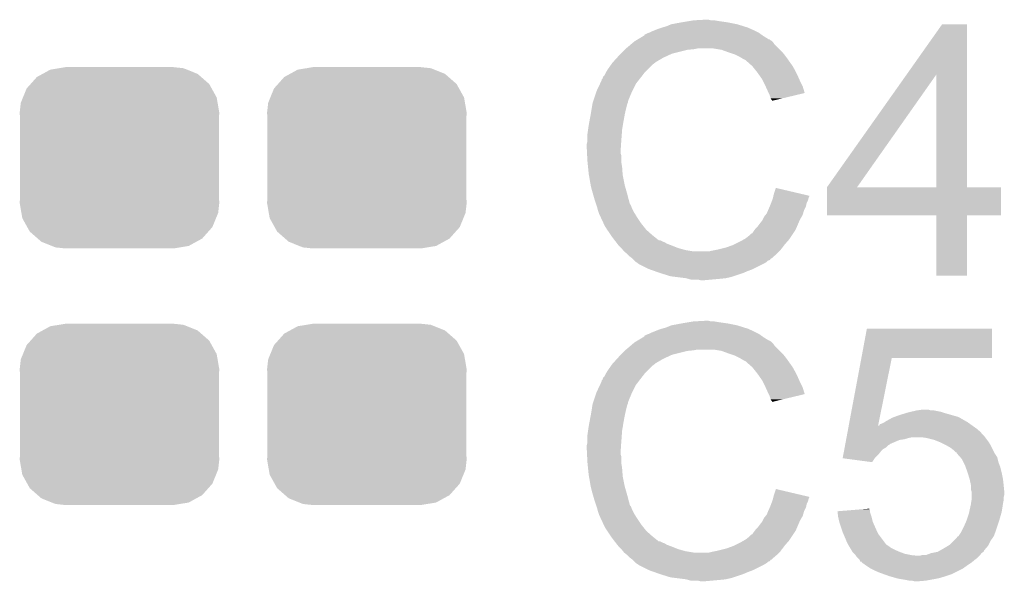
# Model space of a CAD drawing. Extents: x -0.05 to 0.95, y -0.15 to 2.1.
# Tile 33 of 35: x 0.5323 to 0.6828, y 1.3853 to 1.4711. Entities that reach past the tile are written whole.
import ezdxf

# ---------------------------------------------------------------- set-up
doc = ezdxf.new("R2010")
doc.units = 0
doc.layers.get('0').update_dxf_attribs({"linetype": 'CONTINUOUS'})
doc.layers.add('HALL_CURRENT_24_V100_GTO', color=14, linetype='CONTINUOUS')
doc.layers.add('HALL_CURRENT_24_V100_GTS', color=12, linetype='CONTINUOUS')

# ---------------------------------------------------------------- blocks, each defined once
blk = doc.blocks.new('CUSTOM_76')
for points in [[(-0.01057, 0.01347), (-0.0092, 0.01369), (0.01032, 0.01347), (0.00976, 0.01369)], [(-0.0092, 0.01369), (-0.00825, 0.01385), (0.00976, 0.01369), (0.00825, 0.01385)], [(-0.01358, 0.01127), (-0.01263, 0.01234), (0.01371, 0.01127), (0.01249, 0.01234)], [(-0.01263, 0.01234), (-0.01175, 0.01282), (0.01249, 0.01234), (0.01194, 0.01282)], [(-0.01175, 0.01282), (-0.01057, 0.01347), (0.01194, 0.01282), (0.01032, 0.01347)], [(-0.01475, 0.00922), (-0.01419, 0.01059), (0.01485, 0.00922), (0.01409, 0.01059)], [(-0.01419, 0.01059), (-0.01358, 0.01127), (0.01409, 0.01059), (0.01371, 0.01127)], [(-0.01508, 0.00841), (-0.01475, 0.00922), (0.01499, 0.00841), (0.01485, 0.00922)], [(-0.01525, 0.0069), (-0.01508, 0.00841), (0.01525, 0.0069), (0.01499, 0.00841)], [(-0.0152, 0.00607), (-0.01525, 0.0069), (0.0152, 0.00607), (0.01525, 0.0069)], [(-0.0152, -0.00607), (-0.0152, 0.00607), (0.0152, -0.00607), (0.0152, 0.00607)], [(-0.01525, -0.0069), (-0.0152, -0.00607), (0.01525, -0.0069), (0.0152, -0.00607)], [(-0.01499, -0.00841), (-0.01525, -0.0069), (0.01508, -0.00841), (0.01525, -0.0069)], [(-0.01485, -0.00922), (-0.01499, -0.00841), (0.01475, -0.00922), (0.01508, -0.00841)], [(-0.01409, -0.01059), (-0.01485, -0.00922), (0.01419, -0.01059), (0.01475, -0.00922)], [(-0.01371, -0.01127), (-0.01409, -0.01059), (0.01358, -0.01127), (0.01419, -0.01059)], [(-0.01249, -0.01234), (-0.01371, -0.01127), (0.01263, -0.01234), (0.01358, -0.01127)], [(-0.01194, -0.01282), (-0.01249, -0.01234), (0.01175, -0.01282), (0.01263, -0.01234)], [(-0.01032, -0.01347), (-0.01194, -0.01282), (0.01057, -0.01347), (0.01175, -0.01282)], [(-0.00976, -0.01369), (-0.01032, -0.01347), (0.0092, -0.01369), (0.01057, -0.01347)], [(-0.00825, -0.01385), (-0.00976, -0.01369), (0.00825, -0.01385), (0.0092, -0.01369)]]:
    blk.add_solid(points)

msp = doc.modelspace()

# ---------------------------------------------------------------- linework, layer by layer
at = {"layer": 'HALL_CURRENT_24_V100_GTO'}
for points in [[(0.6299, 1.4697), (0.6305, 1.4699), (0.64405, 1.4697), (0.6436, 1.4699)], [(0.6305, 1.4699), (0.6312, 1.4701), (0.6436, 1.4699), (0.64296, 1.4701)], [(0.6312, 1.4701), (0.6319, 1.4704), (0.64296, 1.4701), (0.642, 1.4704)], [(0.6319, 1.4704), (0.6335, 1.4707), (0.642, 1.4704), (0.6405, 1.4707)], [(0.6335, 1.4707), (0.6347, 1.4709), (0.6405, 1.4707), (0.6391, 1.4709)], [(0.6347, 1.4709), (0.6353, 1.471), (0.6391, 1.4709), (0.6385, 1.471)], [(0.6353, 1.471), (0.6371, 1.4711), (0.638, 1.471), (0.6376, 1.4711)], [(0.66786, 1.4627), (0.6733, 1.4704), (0.6771, 1.4627), (0.6771, 1.4704)], [(0.6733, 1.4704), (0.6733, 1.4704), (0.6771, 1.4704), (0.6733, 1.4704)], [(0.6268, 1.4681), (0.62763, 1.4686), (0.6468, 1.4681), (0.646, 1.4686)], [(0.62763, 1.4686), (0.6278, 1.4687), (0.646, 1.4686), (0.64586, 1.4687)], [(0.6278, 1.4688), (0.6282, 1.469), (0.64572, 1.4688), (0.64544, 1.469)], [(0.6278, 1.4687), (0.6278, 1.4688), (0.64586, 1.4687), (0.64572, 1.4688)], [(0.6282, 1.469), (0.6285, 1.4691), (0.64544, 1.469), (0.6453, 1.4691)], [(0.6285, 1.4691), (0.6289, 1.4693), (0.6453, 1.4691), (0.6449, 1.4693)], [(0.6289, 1.4693), (0.6294, 1.4695), (0.6449, 1.4693), (0.6445, 1.4695)], [(0.6294, 1.4695), (0.6299, 1.4697), (0.6445, 1.4695), (0.64405, 1.4697)], [(0.625, 1.4667), (0.62571, 1.4673), (0.6483, 1.4667), (0.6477, 1.4673)], [(0.62571, 1.4673), (0.62606, 1.4676), (0.6477, 1.4673), (0.6475, 1.4676)], [(0.62606, 1.4676), (0.6263, 1.4678), (0.6475, 1.4676), (0.6473, 1.4678)], [(0.6263, 1.4678), (0.62647, 1.4679), (0.6473, 1.4678), (0.6472, 1.4679)], [(0.62647, 1.4679), (0.62663, 1.468), (0.6472, 1.4679), (0.647, 1.468)], [(0.62663, 1.468), (0.6268, 1.4681), (0.647, 1.468), (0.6469, 1.4681)], [(0.6268, 1.4681), (0.6268, 1.4681), (0.6469, 1.4681), (0.6468, 1.4681)], [(0.62363, 1.4653), (0.6239, 1.4656), (0.6307, 1.4653), (0.63135, 1.4656)], [(0.6239, 1.4656), (0.6242, 1.4659), (0.63135, 1.4656), (0.632, 1.4659)], [(0.6242, 1.4659), (0.6248, 1.4665), (0.632, 1.4659), (0.6344, 1.4665)], [(0.6248, 1.4665), (0.6249, 1.4666), (0.6344, 1.4665), (0.6354, 1.4666)], [(0.6249, 1.4666), (0.625, 1.4667), (0.6354, 1.4666), (0.6359, 1.4667)], [(0.6396, 1.4665), (0.6384, 1.4667), (0.6485, 1.4665), (0.6483, 1.4667)], [(0.6407, 1.4661), (0.6396, 1.4665), (0.6489, 1.4661), (0.6485, 1.4665)], [(0.641, 1.466), (0.6407, 1.4661), (0.649, 1.466), (0.6489, 1.4661)], [(0.6416, 1.4658), (0.641, 1.466), (0.64916, 1.4658), (0.649, 1.466)], [(0.6422, 1.4655), (0.6416, 1.4658), (0.6494, 1.4655), (0.64916, 1.4658)], [(0.6424, 1.4654), (0.6422, 1.4655), (0.64947, 1.4654), (0.6494, 1.4655)], [(0.6429, 1.4651), (0.6424, 1.4654), (0.64969, 1.4651), (0.64947, 1.4654)], [(0.6222, 1.4635), (0.62269, 1.4642), (0.6283, 1.4635), (0.629, 1.4642)], [(0.62269, 1.4642), (0.6229, 1.4645), (0.629, 1.4642), (0.6294, 1.4645)], [(0.6229, 1.4645), (0.62299, 1.4646), (0.6294, 1.4645), (0.6295, 1.4646)], [(0.62299, 1.4646), (0.62363, 1.4653), (0.6295, 1.4646), (0.6307, 1.4653)], [(0.6433, 1.4649), (0.6429, 1.4651), (0.64983, 1.4649), (0.64969, 1.4651)], [(0.6434, 1.4648), (0.6433, 1.4649), (0.6499, 1.4648), (0.64983, 1.4649)], [(0.64419, 1.4641), (0.6434, 1.4648), (0.6504, 1.4641), (0.6499, 1.4648)], [(0.6443, 1.464), (0.64419, 1.4641), (0.65046, 1.464), (0.6504, 1.4641)], [(0.64478, 1.4634), (0.6443, 1.464), (0.6508, 1.4634), (0.65046, 1.464)], [(0.6214, 1.4621), (0.6215, 1.4624), (0.62712, 1.4621), (0.62736, 1.4624)], [(0.6215, 1.4624), (0.6217, 1.4626), (0.62736, 1.4624), (0.62751, 1.4626)], [(0.6217, 1.4626), (0.6219, 1.463), (0.62751, 1.4626), (0.62782, 1.463)], [(0.6219, 1.463), (0.62196, 1.4631), (0.62782, 1.463), (0.6279, 1.4631)], [(0.62196, 1.4631), (0.6222, 1.4635), (0.6279, 1.4631), (0.6283, 1.4635)], [(0.6451, 1.463), (0.64478, 1.4634), (0.651, 1.463), (0.6508, 1.4634)], [(0.64538, 1.4626), (0.6451, 1.463), (0.6512, 1.4626), (0.651, 1.463)], [(0.6458, 1.462), (0.64538, 1.4626), (0.65147, 1.462), (0.6512, 1.4626)], [(0.6557, 1.4455), (0.66786, 1.4627), (0.6603, 1.4455), (0.6724, 1.4627)], [(0.6724, 1.4455), (0.6724, 1.4627), (0.6771, 1.4455), (0.6771, 1.4627)], [(0.6205, 1.4602), (0.62102, 1.4613), (0.62595, 1.4602), (0.6265, 1.4613)], [(0.62102, 1.4613), (0.6213, 1.4619), (0.6265, 1.4613), (0.62697, 1.4619)], [(0.6213, 1.462), (0.6214, 1.4621), (0.62704, 1.462), (0.62712, 1.4621)], [(0.6213, 1.4619), (0.6213, 1.462), (0.62697, 1.4619), (0.62704, 1.462)], [(0.64595, 1.4617), (0.6458, 1.462), (0.6516, 1.4617), (0.65147, 1.462)], [(0.6463, 1.461), (0.64595, 1.4617), (0.65195, 1.461), (0.6516, 1.4617)], [(0.64634, 1.4609), (0.6463, 1.461), (0.652, 1.4609), (0.65195, 1.461)], [(0.6467, 1.4601), (0.64634, 1.4609), (0.65224, 1.4601), (0.652, 1.4609)], [(0.62007, 1.4589), (0.62047, 1.4601), (0.6254, 1.4589), (0.6259, 1.4601)], [(0.62047, 1.4601), (0.6205, 1.4602), (0.6259, 1.4601), (0.62595, 1.4602)], [(0.6468, 1.4599), (0.6467, 1.4601), (0.6523, 1.4599), (0.65224, 1.4601)], [(0.6469, 1.4597), (0.6468, 1.4599), (0.65147, 1.4597), (0.6523, 1.4599)], [(0.6471, 1.4591), (0.6469, 1.4597), (0.64896, 1.4591), (0.65147, 1.4597)], [(0.61975, 1.4575), (0.61988, 1.4583), (0.625, 1.4575), (0.6252, 1.4583)], [(0.61988, 1.4583), (0.6199, 1.4584), (0.6252, 1.4583), (0.62525, 1.4584)], [(0.6199, 1.4584), (0.61993, 1.4585), (0.62525, 1.4584), (0.6253, 1.4585)], [(0.61993, 1.4585), (0.62, 1.4587), (0.6253, 1.4585), (0.6253, 1.4587)], [(0.62, 1.4587), (0.62003, 1.4588), (0.6253, 1.4587), (0.6254, 1.4588)], [(0.62003, 1.4588), (0.62007, 1.4589), (0.6254, 1.4588), (0.6254, 1.4589)], [(0.6472, 1.4589), (0.6471, 1.4591), (0.64813, 1.4589), (0.64896, 1.4591)], [(0.6473, 1.4588), (0.6472, 1.4589), (0.64771, 1.4588), (0.64813, 1.4589)], [(0.6473, 1.4587), (0.6473, 1.4588), (0.6473, 1.4587), (0.64771, 1.4588)], [(0.61939, 1.4555), (0.6196, 1.4566), (0.6246, 1.4555), (0.6248, 1.4566)], [(0.6196, 1.4566), (0.61975, 1.4575), (0.6248, 1.4566), (0.625, 1.4575)], [(0.6192, 1.4543), (0.6193, 1.455), (0.6244, 1.4543), (0.62452, 1.455)], [(0.6193, 1.455), (0.61939, 1.4555), (0.62452, 1.455), (0.6246, 1.4555)], [(0.6191, 1.4536), (0.6192, 1.4543), (0.62435, 1.4536), (0.6244, 1.4543)], [(0.6191, 1.4525), (0.6191, 1.4536), (0.62427, 1.4525), (0.62435, 1.4536)], [(0.619, 1.4521), (0.6191, 1.4525), (0.62424, 1.4521), (0.62427, 1.4525)], [(0.619, 1.4515), (0.619, 1.4521), (0.6242, 1.4515), (0.62424, 1.4521)], [(0.61904, 1.4506), (0.619, 1.4515), (0.6242, 1.4506), (0.6242, 1.4515)], [(0.61906, 1.4503), (0.61904, 1.4506), (0.6243, 1.4503), (0.6242, 1.4506)], [(0.6191, 1.4495), (0.61906, 1.4503), (0.6243, 1.4495), (0.6243, 1.4503)], [(0.61913, 1.4492), (0.6191, 1.4495), (0.6243, 1.4492), (0.6243, 1.4495)], [(0.61919, 1.4486), (0.61913, 1.4492), (0.6244, 1.4486), (0.6243, 1.4492)], [(0.6193, 1.4475), (0.61919, 1.4486), (0.62448, 1.4475), (0.6244, 1.4486)], [(0.61934, 1.4473), (0.6193, 1.4475), (0.6245, 1.4473), (0.62448, 1.4475)], [(0.6196, 1.4458), (0.61934, 1.4473), (0.6248, 1.4458), (0.6245, 1.4473)], [(0.6198, 1.445), (0.6196, 1.4458), (0.62503, 1.445), (0.6248, 1.4458)], [(0.61997, 1.4444), (0.6198, 1.445), (0.6252, 1.4444), (0.62503, 1.445)], [(0.6202, 1.4436), (0.61997, 1.4444), (0.62541, 1.4436), (0.6252, 1.4444)], [(0.64752, 1.4442), (0.6476, 1.4445), (0.653, 1.4442), (0.65172, 1.4445)], [(0.6476, 1.4445), (0.6479, 1.4454), (0.65172, 1.4445), (0.6479, 1.4454)], [(0.6557, 1.4412), (0.6557, 1.4455), (0.6823, 1.4412), (0.6823, 1.4455)], [(0.6557, 1.4455), (0.6557, 1.4455), (0.6823, 1.4455), (0.6771, 1.4455)], [(0.6557, 1.4455), (0.6557, 1.4455), (0.6724, 1.4455), (0.67038, 1.4455)], [(0.6557, 1.4455), (0.6557, 1.4455), (0.67038, 1.4455), (0.6603, 1.4455)], [(0.62043, 1.4429), (0.6202, 1.4436), (0.6256, 1.4429), (0.62541, 1.4436)], [(0.62047, 1.4428), (0.62043, 1.4429), (0.6257, 1.4428), (0.6256, 1.4429)], [(0.64697, 1.4426), (0.6471, 1.4429), (0.6525, 1.4426), (0.65256, 1.4429)], [(0.6471, 1.4429), (0.64717, 1.4431), (0.65256, 1.4429), (0.6526, 1.4431)], [(0.64717, 1.4431), (0.64732, 1.4435), (0.6526, 1.4431), (0.6528, 1.4435)], [(0.64732, 1.4435), (0.6474, 1.4437), (0.6528, 1.4435), (0.65285, 1.4437)], [(0.6474, 1.4437), (0.64745, 1.4439), (0.65285, 1.4437), (0.6529, 1.4439)], [(0.64745, 1.4439), (0.6475, 1.4441), (0.6529, 1.4439), (0.653, 1.4441)], [(0.6475, 1.4441), (0.64752, 1.4442), (0.653, 1.4441), (0.653, 1.4442)], [(0.62053, 1.4426), (0.62047, 1.4428), (0.6258, 1.4426), (0.6257, 1.4428)], [(0.6206, 1.4424), (0.62053, 1.4426), (0.62587, 1.4424), (0.6258, 1.4426)], [(0.62062, 1.4423), (0.6206, 1.4424), (0.6259, 1.4423), (0.62587, 1.4424)], [(0.6207, 1.442), (0.62062, 1.4423), (0.62605, 1.442), (0.6259, 1.4423)], [(0.6208, 1.4417), (0.6207, 1.442), (0.6262, 1.4417), (0.62605, 1.442)], [(0.6209, 1.4414), (0.6208, 1.4417), (0.62639, 1.4414), (0.6262, 1.4417)], [(0.621, 1.4412), (0.6209, 1.4414), (0.62651, 1.4412), (0.62639, 1.4414)], [(0.64634, 1.4413), (0.6465, 1.4415), (0.652, 1.4413), (0.65206, 1.4415)], [(0.6465, 1.4415), (0.64671, 1.442), (0.65206, 1.4415), (0.6522, 1.442)], [(0.64671, 1.442), (0.64697, 1.4426), (0.6522, 1.442), (0.6525, 1.4426)], [(0.62114, 1.4409), (0.621, 1.4412), (0.6267, 1.4409), (0.62651, 1.4412)], [(0.62156, 1.44), (0.62114, 1.4409), (0.6273, 1.44), (0.6267, 1.4409)], [(0.6218, 1.4395), (0.62156, 1.44), (0.6277, 1.4395), (0.6273, 1.44)], [(0.6451, 1.4395), (0.6454, 1.4399), (0.65112, 1.4395), (0.65129, 1.4399)], [(0.6454, 1.4399), (0.6458, 1.4404), (0.65129, 1.4399), (0.65151, 1.4404)], [(0.6458, 1.4404), (0.6459, 1.4406), (0.65151, 1.4404), (0.6516, 1.4406)], [(0.6459, 1.4406), (0.6461, 1.441), (0.6516, 1.4406), (0.65183, 1.441)], [(0.6461, 1.441), (0.64634, 1.4413), (0.65183, 1.441), (0.652, 1.4413)], [(0.6724, 1.432), (0.6724, 1.4412), (0.6771, 1.432), (0.6771, 1.4412)], [(0.6724, 1.4412), (0.6724, 1.4412), (0.6771, 1.4412), (0.6823, 1.4412)], [(0.62213, 1.439), (0.6218, 1.4395), (0.6281, 1.439), (0.6277, 1.4395)], [(0.62267, 1.4382), (0.62213, 1.439), (0.629, 1.4382), (0.6281, 1.439)], [(0.6438, 1.4381), (0.6441, 1.4384), (0.6503, 1.4381), (0.6505, 1.4384)], [(0.6441, 1.4384), (0.6443, 1.4385), (0.6505, 1.4384), (0.65057, 1.4385)], [(0.6443, 1.4385), (0.6445, 1.4388), (0.65057, 1.4385), (0.65077, 1.4388)], [(0.6445, 1.4388), (0.64465, 1.439), (0.65077, 1.4388), (0.6509, 1.439)], [(0.64465, 1.439), (0.6448, 1.4392), (0.6509, 1.439), (0.65099, 1.4392)], [(0.6448, 1.4392), (0.6451, 1.4395), (0.65099, 1.4392), (0.65112, 1.4395)], [(0.6228, 1.438), (0.62267, 1.4382), (0.62925, 1.438), (0.629, 1.4382)], [(0.62326, 1.4374), (0.6228, 1.438), (0.63, 1.4374), (0.62925, 1.438)], [(0.62342, 1.4372), (0.62326, 1.4374), (0.6306, 1.4372), (0.6302, 1.4374)], [(0.62326, 1.4374), (0.62326, 1.4374), (0.6302, 1.4374), (0.63, 1.4374)], [(0.62349, 1.4371), (0.62342, 1.4372), (0.6309, 1.4371), (0.6306, 1.4372)], [(0.62365, 1.4369), (0.62349, 1.4371), (0.6312, 1.4369), (0.6309, 1.4371)], [(0.6238, 1.4367), (0.62365, 1.4369), (0.63173, 1.4367), (0.6312, 1.4369)], [(0.6414, 1.4367), (0.6426, 1.4373), (0.6492, 1.4367), (0.64972, 1.4373)], [(0.6426, 1.4373), (0.64295, 1.4375), (0.64972, 1.4373), (0.6499, 1.4375)], [(0.64295, 1.4375), (0.6433, 1.4377), (0.6499, 1.4375), (0.65003, 1.4377)], [(0.6433, 1.4377), (0.6438, 1.4381), (0.65003, 1.4377), (0.6503, 1.4381)], [(0.6239, 1.4366), (0.6238, 1.4367), (0.632, 1.4366), (0.63173, 1.4367)], [(0.6243, 1.4362), (0.6239, 1.4366), (0.633, 1.4362), (0.632, 1.4366)], [(0.62454, 1.4359), (0.6243, 1.4362), (0.6341, 1.4359), (0.633, 1.4362)], [(0.6247, 1.4357), (0.62454, 1.4359), (0.6353, 1.4357), (0.6341, 1.4359)], [(0.6252, 1.4353), (0.6247, 1.4357), (0.648, 1.4353), (0.6484, 1.4357)], [(0.6256, 1.4349), (0.6252, 1.4353), (0.64754, 1.4349), (0.648, 1.4353)], [(0.6377, 1.4357), (0.6381, 1.4358), (0.6484, 1.4357), (0.6485, 1.4358)], [(0.6381, 1.4358), (0.6386, 1.4359), (0.6485, 1.4358), (0.6486, 1.4359)], [(0.6386, 1.4359), (0.6391, 1.436), (0.6486, 1.4359), (0.64867, 1.436)], [(0.6391, 1.436), (0.6403, 1.4363), (0.64867, 1.436), (0.6489, 1.4363)], [(0.6403, 1.4363), (0.6414, 1.4367), (0.6489, 1.4363), (0.6492, 1.4367)], [(0.626, 1.4346), (0.6256, 1.4349), (0.6472, 1.4346), (0.64754, 1.4349)], [(0.6262, 1.4344), (0.626, 1.4346), (0.647, 1.4344), (0.6471, 1.4346)], [(0.626, 1.4346), (0.626, 1.4346), (0.6471, 1.4346), (0.6472, 1.4346)], [(0.6263, 1.4343), (0.6262, 1.4344), (0.6467, 1.4343), (0.647, 1.4344)], [(0.6265, 1.4341), (0.6263, 1.4343), (0.6465, 1.4341), (0.6467, 1.4343)], [(0.6268, 1.4339), (0.6265, 1.4341), (0.64617, 1.4339), (0.6465, 1.4341)], [(0.6269, 1.4338), (0.6269, 1.4339), (0.646, 1.4338), (0.64617, 1.4339)], [(0.6285, 1.433), (0.6269, 1.4338), (0.6444, 1.433), (0.646, 1.4338)], [(0.62935, 1.4327), (0.6285, 1.433), (0.6436, 1.4327), (0.6444, 1.433)], [(0.6302, 1.4324), (0.62935, 1.4327), (0.6429, 1.4324), (0.6436, 1.4327)], [(0.6318, 1.4319), (0.6302, 1.4324), (0.6414, 1.4319), (0.6429, 1.4324)], [(0.6326, 1.4318), (0.6318, 1.4319), (0.6411, 1.4318), (0.6414, 1.4319)], [(0.6342, 1.4316), (0.6326, 1.4318), (0.6402, 1.4316), (0.6411, 1.4318)], [(0.63455, 1.4315), (0.6342, 1.4316), (0.6392, 1.4315), (0.6402, 1.4316)], [(0.6349, 1.4314), (0.63455, 1.4315), (0.6381, 1.4314), (0.6392, 1.4315)], [(0.6364, 1.4313), (0.636, 1.4314), (0.637, 1.4313), (0.6381, 1.4314)], [(0.6335, 1.4247), (0.6347, 1.4249), (0.6405, 1.4247), (0.6391, 1.4249)], [(0.6347, 1.4249), (0.6353, 1.425), (0.6391, 1.4249), (0.6385, 1.425)], [(0.6353, 1.425), (0.6371, 1.4251), (0.638, 1.425), (0.6376, 1.4251)], [(0.6285, 1.4231), (0.6289, 1.4233), (0.6453, 1.4231), (0.6449, 1.4233)], [(0.6289, 1.4233), (0.6294, 1.4235), (0.6449, 1.4233), (0.6445, 1.4235)], [(0.6294, 1.4235), (0.6299, 1.4237), (0.6445, 1.4235), (0.64405, 1.4237)], [(0.6299, 1.4237), (0.6305, 1.4239), (0.64405, 1.4237), (0.6436, 1.4239)], [(0.6305, 1.4239), (0.6312, 1.4241), (0.6436, 1.4239), (0.64296, 1.4241)], [(0.6312, 1.4241), (0.6319, 1.4244), (0.64296, 1.4241), (0.642, 1.4244)], [(0.6319, 1.4244), (0.6335, 1.4247), (0.642, 1.4244), (0.6405, 1.4247)], [(0.66096, 1.4194), (0.6618, 1.4239), (0.6809, 1.4194), (0.6809, 1.4239)], [(0.6618, 1.4239), (0.6618, 1.4239), (0.6809, 1.4239), (0.6618, 1.4239)], [(0.62606, 1.4216), (0.6263, 1.4218), (0.6475, 1.4216), (0.6473, 1.4218)], [(0.6263, 1.4218), (0.62647, 1.4219), (0.6473, 1.4218), (0.6472, 1.4219)], [(0.62647, 1.4219), (0.62663, 1.422), (0.6472, 1.4219), (0.647, 1.422)], [(0.62663, 1.422), (0.6268, 1.4221), (0.647, 1.422), (0.6469, 1.4221)], [(0.6268, 1.4221), (0.62763, 1.4226), (0.6468, 1.4221), (0.646, 1.4226)], [(0.6268, 1.4221), (0.6268, 1.4221), (0.6469, 1.4221), (0.6468, 1.4221)], [(0.62763, 1.4226), (0.6278, 1.4227), (0.646, 1.4226), (0.64586, 1.4227)], [(0.6278, 1.4228), (0.6282, 1.423), (0.64572, 1.4228), (0.64544, 1.423)], [(0.6278, 1.4227), (0.6278, 1.4228), (0.64586, 1.4227), (0.64572, 1.4228)], [(0.6282, 1.423), (0.6285, 1.4231), (0.64544, 1.423), (0.6453, 1.4231)], [(0.6242, 1.4199), (0.6248, 1.4205), (0.632, 1.4199), (0.6344, 1.4205)], [(0.6248, 1.4205), (0.6249, 1.4206), (0.6344, 1.4205), (0.6354, 1.4206)], [(0.6249, 1.4206), (0.625, 1.4207), (0.6354, 1.4206), (0.6359, 1.4207)], [(0.625, 1.4207), (0.62571, 1.4213), (0.6483, 1.4207), (0.6477, 1.4213)], [(0.62571, 1.4213), (0.62606, 1.4216), (0.6477, 1.4213), (0.6475, 1.4216)], [(0.6396, 1.4205), (0.6384, 1.4207), (0.6485, 1.4205), (0.6483, 1.4207)], [(0.6407, 1.4201), (0.6396, 1.4205), (0.6489, 1.4201), (0.6485, 1.4205)], [(0.62299, 1.4186), (0.62363, 1.4193), (0.6295, 1.4186), (0.6307, 1.4193)], [(0.62363, 1.4193), (0.6239, 1.4196), (0.6307, 1.4193), (0.63135, 1.4196)], [(0.6239, 1.4196), (0.6242, 1.4199), (0.63135, 1.4196), (0.632, 1.4199)], [(0.641, 1.42), (0.6407, 1.4201), (0.649, 1.42), (0.6489, 1.4201)], [(0.6416, 1.4198), (0.641, 1.42), (0.64916, 1.4198), (0.649, 1.42)], [(0.6422, 1.4195), (0.6416, 1.4198), (0.6494, 1.4195), (0.64916, 1.4198)], [(0.6424, 1.4194), (0.6422, 1.4195), (0.64947, 1.4194), (0.6494, 1.4195)], [(0.6429, 1.4191), (0.6424, 1.4194), (0.64969, 1.4191), (0.64947, 1.4194)], [(0.6433, 1.4189), (0.6429, 1.4191), (0.64983, 1.4189), (0.64969, 1.4191)], [(0.6434, 1.4188), (0.6433, 1.4189), (0.6499, 1.4188), (0.64983, 1.4189)], [(0.64419, 1.4181), (0.6434, 1.4188), (0.6504, 1.4181), (0.6499, 1.4188)], [(0.65903, 1.4091), (0.66096, 1.4194), (0.66352, 1.4091), (0.6656, 1.4194)], [(0.66096, 1.4194), (0.66096, 1.4194), (0.6656, 1.4194), (0.6809, 1.4194)], [(0.62196, 1.4171), (0.6222, 1.4175), (0.6279, 1.4171), (0.6283, 1.4175)], [(0.6222, 1.4175), (0.62269, 1.4182), (0.6283, 1.4175), (0.629, 1.4182)], [(0.62269, 1.4182), (0.6229, 1.4185), (0.629, 1.4182), (0.6294, 1.4185)], [(0.6229, 1.4185), (0.62299, 1.4186), (0.6294, 1.4185), (0.6295, 1.4186)], [(0.6443, 1.418), (0.64419, 1.4181), (0.65046, 1.418), (0.6504, 1.4181)], [(0.64478, 1.4174), (0.6443, 1.418), (0.6508, 1.4174), (0.65046, 1.418)], [(0.6451, 1.417), (0.64478, 1.4174), (0.651, 1.417), (0.6508, 1.4174)], [(0.62102, 1.4153), (0.6213, 1.4159), (0.6265, 1.4153), (0.62697, 1.4159)], [(0.6213, 1.416), (0.6214, 1.4161), (0.62704, 1.416), (0.62712, 1.4161)], [(0.6213, 1.4159), (0.6213, 1.416), (0.62697, 1.4159), (0.62704, 1.416)], [(0.6214, 1.4161), (0.6215, 1.4164), (0.62712, 1.4161), (0.62736, 1.4164)], [(0.6215, 1.4164), (0.6217, 1.4166), (0.62736, 1.4164), (0.62751, 1.4166)], [(0.6217, 1.4166), (0.6219, 1.417), (0.62751, 1.4166), (0.62782, 1.417)], [(0.6219, 1.417), (0.62196, 1.4171), (0.62782, 1.417), (0.6279, 1.4171)], [(0.64538, 1.4166), (0.6451, 1.417), (0.6512, 1.4166), (0.651, 1.417)], [(0.6458, 1.416), (0.64538, 1.4166), (0.65147, 1.416), (0.6512, 1.4166)], [(0.64595, 1.4157), (0.6458, 1.416), (0.6516, 1.4157), (0.65147, 1.416)], [(0.6205, 1.4142), (0.62102, 1.4153), (0.62595, 1.4142), (0.6265, 1.4153)], [(0.6463, 1.415), (0.64595, 1.4157), (0.65195, 1.415), (0.6516, 1.4157)], [(0.64634, 1.4149), (0.6463, 1.415), (0.652, 1.4149), (0.65195, 1.415)], [(0.6467, 1.4141), (0.64634, 1.4149), (0.65224, 1.4141), (0.652, 1.4149)], [(0.62, 1.4127), (0.62003, 1.4128), (0.6253, 1.4127), (0.6254, 1.4128)], [(0.62003, 1.4128), (0.62007, 1.4129), (0.6254, 1.4128), (0.6254, 1.4129)], [(0.62007, 1.4129), (0.62047, 1.4141), (0.6254, 1.4129), (0.6259, 1.4141)], [(0.62047, 1.4141), (0.6205, 1.4142), (0.6259, 1.4141), (0.62595, 1.4142)], [(0.6468, 1.4139), (0.6467, 1.4141), (0.6523, 1.4139), (0.65224, 1.4141)], [(0.6469, 1.4137), (0.6468, 1.4139), (0.65147, 1.4137), (0.6523, 1.4139)], [(0.6471, 1.4131), (0.6469, 1.4137), (0.64896, 1.4131), (0.65147, 1.4137)], [(0.6472, 1.4129), (0.6471, 1.4131), (0.64813, 1.4129), (0.64896, 1.4131)], [(0.6473, 1.4128), (0.6472, 1.4129), (0.64771, 1.4128), (0.64813, 1.4129)], [(0.6473, 1.4127), (0.6473, 1.4128), (0.6473, 1.4127), (0.64771, 1.4128)], [(0.6196, 1.4106), (0.61975, 1.4115), (0.6248, 1.4106), (0.625, 1.4115)], [(0.61975, 1.4115), (0.61988, 1.4123), (0.625, 1.4115), (0.6252, 1.4123)], [(0.61988, 1.4123), (0.6199, 1.4124), (0.6252, 1.4123), (0.62525, 1.4124)], [(0.6199, 1.4124), (0.61993, 1.4125), (0.62525, 1.4124), (0.6253, 1.4125)], [(0.61993, 1.4125), (0.62, 1.4127), (0.6253, 1.4125), (0.6253, 1.4127)], [(0.66853, 1.4112), (0.6694, 1.4114), (0.6731, 1.4112), (0.6721, 1.4114)], [(0.6694, 1.4114), (0.6701, 1.4115), (0.6716, 1.4114), (0.6713, 1.4115)], [(0.6701, 1.4115), (0.6701, 1.4115), (0.6713, 1.4115), (0.6701, 1.4115)], [(0.61939, 1.4095), (0.6196, 1.4106), (0.6246, 1.4095), (0.6248, 1.4106)], [(0.6645, 1.4096), (0.6648, 1.4098), (0.6772, 1.4096), (0.67685, 1.4098)], [(0.6648, 1.4098), (0.6657, 1.4103), (0.67685, 1.4098), (0.67598, 1.4103)], [(0.6657, 1.4103), (0.66597, 1.4104), (0.67598, 1.4103), (0.6758, 1.4104)], [(0.66597, 1.4104), (0.6668, 1.4107), (0.6758, 1.4104), (0.67475, 1.4107)], [(0.6668, 1.4107), (0.66778, 1.411), (0.67475, 1.4107), (0.6737, 1.411)], [(0.66778, 1.411), (0.6681, 1.4111), (0.6737, 1.411), (0.6734, 1.4111)], [(0.6681, 1.4111), (0.66853, 1.4112), (0.6734, 1.4111), (0.6731, 1.4112)], [(0.6191, 1.4076), (0.6192, 1.4083), (0.62435, 1.4076), (0.6244, 1.4083)], [(0.6192, 1.4083), (0.6193, 1.409), (0.6244, 1.4083), (0.62452, 1.409)], [(0.6193, 1.409), (0.61939, 1.4095), (0.62452, 1.409), (0.6246, 1.4095)], [(0.65883, 1.408), (0.65894, 1.4086), (0.6793, 1.408), (0.6786, 1.4086)], [(0.65894, 1.4086), (0.65902, 1.409), (0.6786, 1.4086), (0.67804, 1.409)], [(0.65902, 1.409), (0.65903, 1.4091), (0.6635, 1.409), (0.6636, 1.4091)], [(0.6635, 1.409), (0.66352, 1.4091), (0.67804, 1.409), (0.6779, 1.4091)], [(0.6637, 1.4091), (0.6638, 1.4093), (0.6779, 1.4091), (0.67762, 1.4093)], [(0.6638, 1.4093), (0.6641, 1.4094), (0.67762, 1.4093), (0.67748, 1.4094)], [(0.6641, 1.4094), (0.6645, 1.4096), (0.67748, 1.4094), (0.6772, 1.4096)], [(0.6191, 1.4065), (0.6191, 1.4076), (0.62427, 1.4065), (0.62435, 1.4076)], [(0.65851, 1.4063), (0.65862, 1.4069), (0.6654, 1.4063), (0.6668, 1.4069)], [(0.65862, 1.4069), (0.65864, 1.407), (0.6668, 1.4069), (0.6675, 1.407)], [(0.65864, 1.407), (0.65868, 1.4072), (0.6675, 1.407), (0.6682, 1.4072)], [(0.65868, 1.4072), (0.6587, 1.4073), (0.6682, 1.4072), (0.6687, 1.4073)], [(0.6587, 1.4073), (0.65872, 1.4074), (0.67988, 1.4073), (0.6798, 1.4074)], [(0.65872, 1.4074), (0.65881, 1.4079), (0.6798, 1.4074), (0.6793, 1.4079)], [(0.65881, 1.4079), (0.65883, 1.408), (0.6793, 1.4079), (0.6793, 1.408)], [(0.6709, 1.4072), (0.6702, 1.4073), (0.67995, 1.4072), (0.67988, 1.4073)], [(0.6721, 1.4069), (0.6709, 1.4072), (0.68017, 1.4069), (0.67995, 1.4072)], [(0.67285, 1.4066), (0.6721, 1.4069), (0.6804, 1.4066), (0.68017, 1.4069)], [(0.619, 1.4061), (0.6191, 1.4065), (0.62424, 1.4061), (0.62427, 1.4065)], [(0.619, 1.4055), (0.619, 1.4061), (0.6242, 1.4055), (0.62424, 1.4061)], [(0.61904, 1.4046), (0.619, 1.4055), (0.6242, 1.4046), (0.6242, 1.4055)], [(0.65829, 1.4051), (0.65836, 1.4055), (0.6639, 1.4051), (0.6643, 1.4055)], [(0.65836, 1.4055), (0.65842, 1.4058), (0.6643, 1.4055), (0.6648, 1.4058)], [(0.65842, 1.4058), (0.65847, 1.4061), (0.6648, 1.4058), (0.6651, 1.4061)], [(0.65847, 1.4061), (0.65849, 1.4062), (0.6651, 1.4061), (0.6653, 1.4062)], [(0.65849, 1.4062), (0.65851, 1.4063), (0.6653, 1.4062), (0.6654, 1.4063)], [(0.6731, 1.4065), (0.67285, 1.4066), (0.68046, 1.4065), (0.6804, 1.4066)], [(0.6739, 1.4061), (0.6731, 1.4065), (0.6807, 1.4061), (0.68046, 1.4065)], [(0.6746, 1.4057), (0.6739, 1.4061), (0.6809, 1.4057), (0.6807, 1.4061)], [(0.6751, 1.4053), (0.6746, 1.4057), (0.6811, 1.4053), (0.6809, 1.4057)], [(0.6754, 1.405), (0.6751, 1.4053), (0.68125, 1.405), (0.6811, 1.4053)], [(0.61906, 1.4043), (0.61904, 1.4046), (0.6243, 1.4043), (0.6242, 1.4046)], [(0.6191, 1.4035), (0.61906, 1.4043), (0.6243, 1.4035), (0.6243, 1.4043)], [(0.6581, 1.4041), (0.65819, 1.4046), (0.663, 1.4041), (0.6635, 1.4046)], [(0.6626, 1.4035), (0.65811, 1.4041), (0.6626, 1.4035), (0.663, 1.4041)], [(0.65819, 1.4046), (0.65829, 1.4051), (0.6635, 1.4046), (0.6639, 1.4051)], [(0.6755, 1.4049), (0.6755, 1.405), (0.6813, 1.4049), (0.68125, 1.405)], [(0.67603, 1.4043), (0.6755, 1.4049), (0.6817, 1.4043), (0.6813, 1.4049)], [(0.6763, 1.404), (0.67603, 1.4043), (0.68178, 1.404), (0.6817, 1.4043)], [(0.67655, 1.4035), (0.6763, 1.404), (0.6819, 1.4035), (0.68178, 1.404)], [(0.61913, 1.4032), (0.6191, 1.4035), (0.6243, 1.4032), (0.6243, 1.4035)], [(0.61919, 1.4026), (0.61913, 1.4032), (0.6244, 1.4026), (0.6243, 1.4032)], [(0.6193, 1.4015), (0.61919, 1.4026), (0.62448, 1.4015), (0.6244, 1.4026)], [(0.6768, 1.403), (0.67655, 1.4035), (0.68209, 1.403), (0.6819, 1.4035)], [(0.67691, 1.4027), (0.6768, 1.403), (0.6822, 1.4027), (0.68209, 1.403)], [(0.6772, 1.4019), (0.67691, 1.4027), (0.6824, 1.4019), (0.6822, 1.4027)], [(0.61934, 1.4013), (0.6193, 1.4015), (0.6245, 1.4013), (0.62448, 1.4015)], [(0.6196, 1.3998), (0.61934, 1.4013), (0.6248, 1.3998), (0.6245, 1.4013)], [(0.6775, 1.4009), (0.6772, 1.4019), (0.6826, 1.4009), (0.6824, 1.4019)], [(0.6777, 1.4), (0.6775, 1.4009), (0.6827, 1.4), (0.6826, 1.4009)], [(0.6198, 1.399), (0.6196, 1.3998), (0.62503, 1.399), (0.6248, 1.3998)], [(0.6476, 1.3985), (0.6479, 1.3994), (0.65172, 1.3985), (0.6479, 1.3994)], [(0.6777, 1.3993), (0.6777, 1.4), (0.68277, 1.3993), (0.6827, 1.4)], [(0.6778, 1.399), (0.6777, 1.3993), (0.6828, 1.399), (0.68277, 1.3993)], [(0.61997, 1.3984), (0.6198, 1.399), (0.6252, 1.3984), (0.62503, 1.399)], [(0.6202, 1.3976), (0.61997, 1.3984), (0.62541, 1.3976), (0.6252, 1.3984)], [(0.64732, 1.3975), (0.6474, 1.3977), (0.6528, 1.3975), (0.65285, 1.3977)], [(0.6474, 1.3977), (0.64745, 1.3979), (0.65285, 1.3977), (0.6529, 1.3979)], [(0.64745, 1.3979), (0.6475, 1.3981), (0.6529, 1.3979), (0.653, 1.3981)], [(0.6475, 1.3981), (0.64752, 1.3982), (0.653, 1.3981), (0.653, 1.3982)], [(0.64752, 1.3982), (0.6476, 1.3985), (0.653, 1.3982), (0.65172, 1.3985)], [(0.67771, 1.3972), (0.67779, 1.3977), (0.6826, 1.3972), (0.6827, 1.3977)], [(0.67779, 1.3977), (0.6778, 1.3978), (0.6827, 1.3977), (0.6827, 1.3978)], [(0.6778, 1.3985), (0.6778, 1.399), (0.6828, 1.3985), (0.6828, 1.399)], [(0.6778, 1.3981), (0.6778, 1.3985), (0.6827, 1.3981), (0.6828, 1.3985)], [(0.6778, 1.3978), (0.6778, 1.3981), (0.6827, 1.3978), (0.6827, 1.3981)], [(0.62043, 1.3969), (0.6202, 1.3976), (0.6256, 1.3969), (0.62541, 1.3976)], [(0.62047, 1.3968), (0.62043, 1.3969), (0.6257, 1.3968), (0.6256, 1.3969)], [(0.62053, 1.3966), (0.62047, 1.3968), (0.6258, 1.3966), (0.6257, 1.3968)], [(0.6206, 1.3964), (0.62053, 1.3966), (0.62587, 1.3964), (0.6258, 1.3966)], [(0.62062, 1.3963), (0.6206, 1.3964), (0.6259, 1.3963), (0.62587, 1.3964)], [(0.6207, 1.396), (0.62062, 1.3963), (0.62605, 1.396), (0.6259, 1.3963)], [(0.64671, 1.396), (0.64697, 1.3966), (0.6522, 1.396), (0.6525, 1.3966)], [(0.64697, 1.3966), (0.6471, 1.3969), (0.6525, 1.3966), (0.65256, 1.3969)], [(0.6471, 1.3969), (0.64717, 1.3971), (0.65256, 1.3969), (0.6526, 1.3971)], [(0.64717, 1.3971), (0.64732, 1.3975), (0.6526, 1.3971), (0.6528, 1.3975)], [(0.65853, 1.3961), (0.66098, 1.3963), (0.6623, 1.3961), (0.6622, 1.3963)], [(0.66098, 1.3963), (0.6622, 1.3964), (0.6622, 1.3963), (0.6622, 1.3964)], [(0.67744, 1.3959), (0.67757, 1.3965), (0.6824, 1.3959), (0.6825, 1.3965)], [(0.67757, 1.3965), (0.6777, 1.3971), (0.6825, 1.3965), (0.68259, 1.3971)], [(0.6777, 1.3971), (0.67771, 1.3972), (0.68259, 1.3971), (0.6826, 1.3972)], [(0.6208, 1.3957), (0.6207, 1.396), (0.6262, 1.3957), (0.62605, 1.396)], [(0.6209, 1.3954), (0.6208, 1.3957), (0.62639, 1.3954), (0.6262, 1.3957)], [(0.621, 1.3952), (0.6209, 1.3954), (0.62651, 1.3952), (0.62639, 1.3954)], [(0.62114, 1.3949), (0.621, 1.3952), (0.6267, 1.3949), (0.62651, 1.3952)], [(0.62156, 1.394), (0.62114, 1.3949), (0.6273, 1.394), (0.6267, 1.3949)], [(0.6459, 1.3946), (0.6461, 1.395), (0.6516, 1.3946), (0.65183, 1.395)], [(0.6461, 1.395), (0.64634, 1.3953), (0.65183, 1.395), (0.652, 1.3953)], [(0.64634, 1.3953), (0.6465, 1.3955), (0.652, 1.3953), (0.65206, 1.3955)], [(0.6465, 1.3955), (0.64671, 1.396), (0.65206, 1.3955), (0.6522, 1.396)], [(0.6573, 1.396), (0.65853, 1.3961), (0.6623, 1.396), (0.6623, 1.3961)], [(0.65733, 1.3958), (0.6573, 1.396), (0.6623, 1.3958), (0.6623, 1.396)], [(0.6574, 1.3952), (0.65733, 1.3958), (0.6625, 1.3952), (0.6623, 1.3958)], [(0.65758, 1.3944), (0.6574, 1.3952), (0.6627, 1.3944), (0.6625, 1.3952)], [(0.677, 1.3945), (0.6774, 1.3957), (0.682, 1.3945), (0.68234, 1.3957)], [(0.6774, 1.3957), (0.67744, 1.3959), (0.68234, 1.3957), (0.6824, 1.3959)], [(0.6218, 1.3935), (0.62156, 1.394), (0.6277, 1.3935), (0.6273, 1.394)], [(0.62213, 1.393), (0.6218, 1.3935), (0.6281, 1.393), (0.6277, 1.3935)], [(0.64465, 1.393), (0.6448, 1.3932), (0.6509, 1.393), (0.65099, 1.3932)], [(0.6448, 1.3932), (0.6451, 1.3935), (0.65099, 1.3932), (0.65112, 1.3935)], [(0.6451, 1.3935), (0.6454, 1.3939), (0.65112, 1.3935), (0.65129, 1.3939)], [(0.6454, 1.3939), (0.6458, 1.3944), (0.65129, 1.3939), (0.65151, 1.3944)], [(0.6458, 1.3944), (0.6459, 1.3946), (0.65151, 1.3944), (0.6516, 1.3946)], [(0.6576, 1.3943), (0.65758, 1.3944), (0.66274, 1.3943), (0.6627, 1.3944)], [(0.6581, 1.3928), (0.6576, 1.3943), (0.66341, 1.3928), (0.66274, 1.3943)], [(0.6763, 1.393), (0.6766, 1.3936), (0.6815, 1.393), (0.6817, 1.3936)], [(0.6766, 1.3936), (0.677, 1.3945), (0.6817, 1.3936), (0.682, 1.3945)], [(0.62267, 1.3922), (0.62213, 1.393), (0.629, 1.3922), (0.6281, 1.393)], [(0.6228, 1.392), (0.62267, 1.3922), (0.62925, 1.392), (0.629, 1.3922)], [(0.62326, 1.3914), (0.6228, 1.392), (0.63, 1.3914), (0.62925, 1.392)], [(0.64295, 1.3915), (0.6433, 1.3917), (0.6499, 1.3915), (0.65003, 1.3917)], [(0.6433, 1.3917), (0.6438, 1.3921), (0.65003, 1.3917), (0.6503, 1.3921)], [(0.6438, 1.3921), (0.6441, 1.3924), (0.6503, 1.3921), (0.6505, 1.3924)], [(0.6441, 1.3924), (0.6443, 1.3925), (0.6505, 1.3924), (0.65057, 1.3925)], [(0.6443, 1.3925), (0.6445, 1.3928), (0.65057, 1.3925), (0.65077, 1.3928)], [(0.6445, 1.3928), (0.64465, 1.393), (0.65077, 1.3928), (0.6509, 1.393)], [(0.65819, 1.3926), (0.6581, 1.3928), (0.6635, 1.3926), (0.66341, 1.3928)], [(0.6587, 1.3914), (0.65819, 1.3926), (0.6644, 1.3914), (0.6635, 1.3926)], [(0.6751, 1.3915), (0.6755, 1.3919), (0.6807, 1.3915), (0.68099, 1.3919)], [(0.6755, 1.3919), (0.6756, 1.3921), (0.68099, 1.3919), (0.68113, 1.3921)], [(0.6756, 1.3921), (0.6758, 1.3922), (0.68113, 1.3921), (0.6812, 1.3922)], [(0.6758, 1.3922), (0.6762, 1.3928), (0.6812, 1.3922), (0.68142, 1.3928)], [(0.6762, 1.3928), (0.6763, 1.393), (0.68142, 1.3928), (0.6815, 1.393)], [(0.62342, 1.3912), (0.62326, 1.3914), (0.6306, 1.3912), (0.6302, 1.3914)], [(0.62326, 1.3914), (0.62326, 1.3914), (0.6302, 1.3914), (0.63, 1.3914)], [(0.62349, 1.3911), (0.62342, 1.3912), (0.6309, 1.3911), (0.6306, 1.3912)], [(0.62365, 1.3909), (0.62349, 1.3911), (0.6312, 1.3909), (0.6309, 1.3911)], [(0.6238, 1.3907), (0.62365, 1.3909), (0.63173, 1.3907), (0.6312, 1.3909)], [(0.6239, 1.3906), (0.6238, 1.3907), (0.632, 1.3906), (0.63173, 1.3907)], [(0.6243, 1.3902), (0.6239, 1.3906), (0.633, 1.3902), (0.632, 1.3906)], [(0.62454, 1.3899), (0.6243, 1.3902), (0.6341, 1.3899), (0.633, 1.3902)], [(0.6391, 1.39), (0.6403, 1.3903), (0.64867, 1.39), (0.6489, 1.3903)], [(0.6403, 1.3903), (0.6414, 1.3907), (0.6489, 1.3903), (0.6492, 1.3907)], [(0.6414, 1.3907), (0.6426, 1.3913), (0.6492, 1.3907), (0.64972, 1.3913)], [(0.6426, 1.3913), (0.64295, 1.3915), (0.64972, 1.3913), (0.6499, 1.3915)], [(0.6589, 1.391), (0.6587, 1.3914), (0.6647, 1.391), (0.6644, 1.3914)], [(0.65895, 1.3909), (0.6589, 1.391), (0.6648, 1.3909), (0.6647, 1.391)], [(0.659, 1.3908), (0.65895, 1.3909), (0.66495, 1.3908), (0.6648, 1.3909)], [(0.65906, 1.3907), (0.659, 1.3908), (0.6651, 1.3907), (0.66495, 1.3908)], [(0.65924, 1.3904), (0.65906, 1.3907), (0.6655, 1.3904), (0.6651, 1.3907)], [(0.65942, 1.3901), (0.65924, 1.3904), (0.6661, 1.3901), (0.6655, 1.3904)], [(0.67296, 1.39), (0.6735, 1.3903), (0.6797, 1.39), (0.67996, 1.3903)], [(0.6735, 1.3903), (0.67417, 1.3907), (0.67996, 1.3903), (0.6803, 1.3907)], [(0.67417, 1.3907), (0.6745, 1.3909), (0.6803, 1.3907), (0.6804, 1.3909)], [(0.6745, 1.3909), (0.6751, 1.3915), (0.6804, 1.3909), (0.6807, 1.3915)], [(0.6247, 1.3897), (0.62454, 1.3899), (0.6353, 1.3897), (0.6341, 1.3899)], [(0.6252, 1.3893), (0.6247, 1.3897), (0.648, 1.3893), (0.6484, 1.3897)], [(0.6256, 1.3889), (0.6252, 1.3893), (0.64754, 1.3889), (0.648, 1.3893)], [(0.626, 1.3886), (0.6256, 1.3889), (0.6472, 1.3886), (0.64754, 1.3889)], [(0.6377, 1.3897), (0.6381, 1.3898), (0.6484, 1.3897), (0.6485, 1.3898)], [(0.6381, 1.3898), (0.6386, 1.3899), (0.6485, 1.3898), (0.6486, 1.3899)], [(0.6386, 1.3899), (0.6391, 1.39), (0.6486, 1.3899), (0.64867, 1.39)], [(0.6596, 1.3898), (0.65942, 1.3901), (0.6668, 1.3898), (0.6661, 1.3901)], [(0.6599, 1.3895), (0.6596, 1.3898), (0.6676, 1.3895), (0.6668, 1.3898)], [(0.66, 1.3894), (0.6599, 1.3895), (0.6681, 1.3894), (0.6676, 1.3895)], [(0.66007, 1.3893), (0.66, 1.3894), (0.6686, 1.3893), (0.6681, 1.3894)], [(0.66013, 1.3892), (0.66007, 1.3893), (0.6696, 1.3892), (0.6686, 1.3893)], [(0.6602, 1.3891), (0.66013, 1.3892), (0.6789, 1.3891), (0.679, 1.3892)], [(0.6604, 1.3889), (0.6602, 1.3891), (0.6787, 1.3889), (0.6789, 1.3891)], [(0.6607, 1.3886), (0.6604, 1.3889), (0.67832, 1.3886), (0.6787, 1.3889)], [(0.6699, 1.3892), (0.6702, 1.3893), (0.679, 1.3892), (0.6791, 1.3893)], [(0.6708, 1.3893), (0.6716, 1.3896), (0.6791, 1.3893), (0.6793, 1.3896)], [(0.6716, 1.3896), (0.6726, 1.3898), (0.6793, 1.3896), (0.6796, 1.3898)], [(0.6726, 1.3898), (0.67278, 1.3899), (0.6796, 1.3898), (0.6797, 1.3899)], [(0.67278, 1.3899), (0.67296, 1.39), (0.6797, 1.3899), (0.6797, 1.39)], [(0.6262, 1.3884), (0.626, 1.3886), (0.647, 1.3884), (0.6471, 1.3886)], [(0.626, 1.3886), (0.626, 1.3886), (0.6471, 1.3886), (0.6472, 1.3886)], [(0.6263, 1.3883), (0.6262, 1.3884), (0.6467, 1.3883), (0.647, 1.3884)], [(0.6265, 1.3881), (0.6263, 1.3883), (0.6465, 1.3881), (0.6467, 1.3883)], [(0.6268, 1.3879), (0.6265, 1.3881), (0.64617, 1.3879), (0.6465, 1.3881)], [(0.6269, 1.3878), (0.6269, 1.3879), (0.646, 1.3878), (0.64617, 1.3879)], [(0.6285, 1.387), (0.6269, 1.3878), (0.6444, 1.387), (0.646, 1.3878)], [(0.6608, 1.3883), (0.6607, 1.3886), (0.67795, 1.3883), (0.67832, 1.3886)], [(0.661, 1.3882), (0.661, 1.3883), (0.67783, 1.3882), (0.67795, 1.3883)], [(0.66114, 1.3881), (0.661, 1.3882), (0.6777, 1.3881), (0.67783, 1.3882)], [(0.6617, 1.3877), (0.66114, 1.3881), (0.6771, 1.3877), (0.6777, 1.3881)], [(0.6623, 1.3873), (0.6617, 1.3877), (0.67654, 1.3873), (0.6771, 1.3877)], [(0.6625, 1.3872), (0.6623, 1.3873), (0.6764, 1.3872), (0.67654, 1.3873)], [(0.6631, 1.3869), (0.6625, 1.3872), (0.6758, 1.3869), (0.6764, 1.3872)], [(0.62935, 1.3867), (0.6285, 1.387), (0.6436, 1.3867), (0.6444, 1.387)], [(0.6302, 1.3864), (0.62935, 1.3867), (0.6429, 1.3864), (0.6436, 1.3867)], [(0.6318, 1.3859), (0.6302, 1.3864), (0.6414, 1.3859), (0.6429, 1.3864)], [(0.6326, 1.3858), (0.6318, 1.3859), (0.6411, 1.3858), (0.6414, 1.3859)], [(0.6342, 1.3856), (0.6326, 1.3858), (0.6402, 1.3856), (0.6411, 1.3858)], [(0.6638, 1.3866), (0.6631, 1.3869), (0.6752, 1.3866), (0.6758, 1.3869)], [(0.66436, 1.3864), (0.6638, 1.3866), (0.6748, 1.3864), (0.6752, 1.3866)], [(0.6652, 1.3861), (0.66436, 1.3864), (0.6739, 1.3861), (0.6748, 1.3864)], [(0.66625, 1.3858), (0.6652, 1.3861), (0.6729, 1.3858), (0.6739, 1.3861)], [(0.6666, 1.3857), (0.66625, 1.3858), (0.6724, 1.3857), (0.6729, 1.3858)], [(0.6672, 1.3856), (0.6666, 1.3857), (0.6719, 1.3856), (0.6724, 1.3857)], [(0.63455, 1.3855), (0.6342, 1.3856), (0.6392, 1.3855), (0.6402, 1.3856)], [(0.6349, 1.3854), (0.63455, 1.3855), (0.6381, 1.3854), (0.6392, 1.3855)], [(0.6364, 1.3853), (0.636, 1.3854), (0.637, 1.3853), (0.6381, 1.3854)], [(0.6678, 1.3855), (0.6672, 1.3856), (0.67135, 1.3855), (0.6719, 1.3856)], [(0.6683, 1.3854), (0.6678, 1.3855), (0.6708, 1.3854), (0.67135, 1.3855)], [(0.6691, 1.3853), (0.6687, 1.3854), (0.6696, 1.3853), (0.6708, 1.3854)]]:
    msp.add_solid(points, dxfattribs=at)

# ---------------------------------------------------------------- block references
at = {"layer": 'HALL_CURRENT_24_V100_GTS'}
for p in [(0.5476, 1.45), (0.5854, 1.45), (0.5476, 1.4108), (0.5854, 1.4108)]:
    msp.add_blockref('CUSTOM_76', p, dxfattribs=at)

doc.saveas('drawing.dxf')
